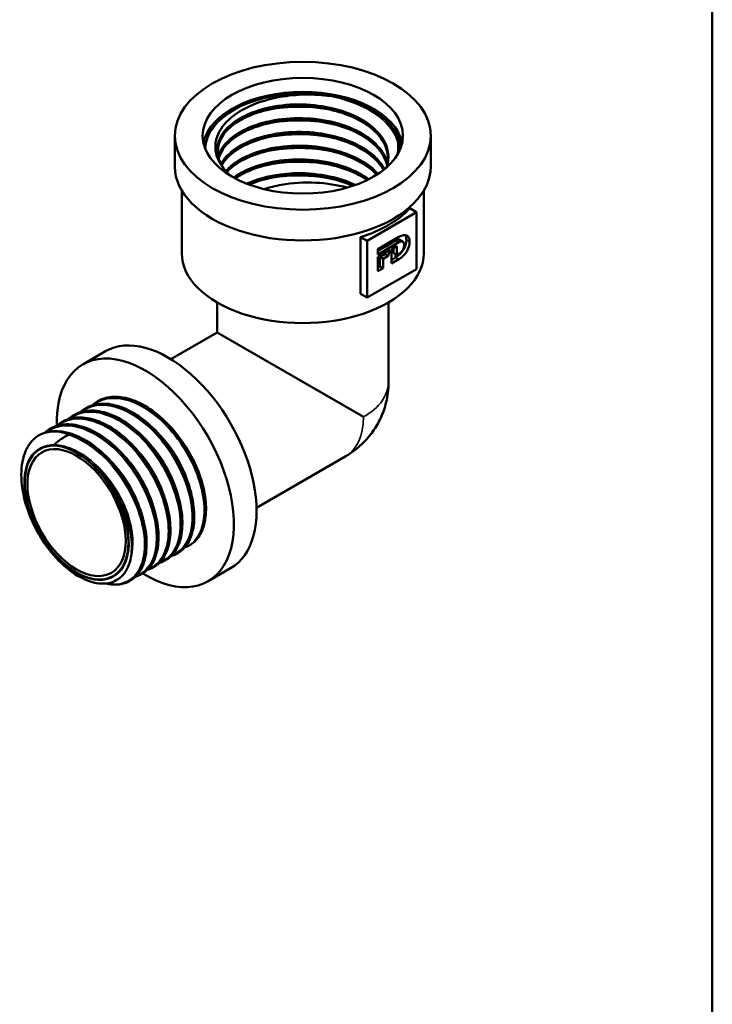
# Model space of a CAD drawing. Header units: millimetres. Extents: x -80 to 698, y -69 to 356.
# Tile 4 of 8: x 130 to 205, y 62 to 169. Entities that reach past the tile are written whole.
import ezdxf

# ---------------------------------------------------------------- set-up
doc = ezdxf.new("R2010")
doc.units = ezdxf.units.MM
for name, color, linetype, lineweight in [('Видимые тонкие (ГОСТ)', 7, 'Continuous', 35), ('Видимый контур (ГОСТ)', 7, 'Continuous', 50), ('Кромка (ГОСТ)', 7, 'Continuous', 50)]:
    doc.layers.add(name, color=color, linetype=linetype, lineweight=lineweight)

# ---------------------------------------------------------------- blocks, each defined once
blk = doc.blocks.new('Рамки ГОСТ_ граница 297x210')
at = {"layer": 'Кромка (ГОСТ)'}
blk.add_line((205, 5), (205, 292), dxfattribs=at)

msp = doc.modelspace()

# ---------------------------------------------------------------- linework, layer by layer
at = {"layer": 'Видимые тонкие (ГОСТ)'}
for p, q in [((171.202, 144.517), (170.848, 144.721)), ((172.358, 144.573), (172.004, 144.777)), ((171.181, 142.685), (170.828, 142.889))]:
    msp.add_line(p, q, dxfattribs=at)
for centre, major_axis, start_param, end_param in [((160.837, 129.469), (9.25, 0), 5.497679, 6.2831853), ((160.836, 129.468), (4.625, -8.011), 0, 0.7855063)]:
    msp.add_ellipse(centre, major_axis=major_axis, ratio=0.5773503, start_param=start_param, end_param=end_param, dxfattribs=at)
for points, knots in [([(163.514, 160.321), (166.024, 159.877), (168.262, 158.87), (169.651, 157.545), (170.369, 156.86), (170.856, 156.094), (171.095, 155.302)], [2.6157277, 2.6157277, 2.6157277, 2.6157277, 3.3625276, 3.3625276, 3.3625276, 3.7481596, 3.7481596, 3.7481596, 3.7481596]), ([(151.882, 153.112), (151.266, 154.378), (151.578, 155.778), (152.732, 156.917), (153.887, 158.056), (155.87, 158.92), (158.144, 159.258), (160.417, 159.596), (162.954, 159.404), (165.068, 158.717), (167.181, 158.031), (168.846, 156.858), (169.612, 155.5), (170.126, 154.588), (170.232, 153.6), (169.939, 152.655)], [0.5234325, 0.5234325, 0.5234325, 0.5234325, 1.2926013, 1.2926013, 1.2926013, 2.0614902, 2.0614902, 2.0614902, 2.8301052, 2.8301052, 2.8301052, 3.598452, 3.598452, 3.598452, 4.1143236, 4.1143236, 4.1143236, 4.1143236]), ([(156.412, 158.63), (157.615, 158.926), (158.923, 159.091), (160.249, 159.104), (161.722, 159.119), (163.209, 158.945), (164.585, 158.607)], [8.20105098, 8.20105098, 8.20105098, 8.20105098, 8.58303904, 8.58303904, 8.58303904, 9.00718383, 9.00718383, 9.00718383, 9.00718383]), ([(151.706, 153.828), (151.808, 154.157), (151.967, 154.481), (152.185, 154.792), (153.037, 156.008), (154.772, 157.02), (156.92, 157.538), (159.067, 158.056), (161.604, 158.073), (163.845, 157.568), (166.086, 157.064), (168.005, 156.044), (169.086, 154.767), (169.524, 154.25), (169.822, 153.692), (169.977, 153.121)], [7.2402031, 7.2402031, 7.2402031, 7.2402031, 7.4363703, 7.4363703, 7.4363703, 8.2032315, 8.2032315, 8.2032315, 8.9698654, 8.9698654, 8.9698654, 9.7362777, 9.7362777, 9.7362777, 10.0468335, 10.0468335, 10.0468335, 10.0468335]), ([(156.409, 157.152), (156.571, 157.192), (156.736, 157.229), (156.902, 157.264), (159.296, 157.769), (162.056, 157.734), (164.478, 157.155), (164.515, 157.146), (164.551, 157.137), (164.588, 157.128)], [14.48423629, 14.48423629, 14.48423629, 14.48423629, 14.53585689, 14.53585689, 14.53585689, 15.27907445, 15.27907445, 15.27907445, 15.29036914, 15.29036914, 15.29036914, 15.29036914]), ([(151.988, 152.996), (152.653, 154.153), (154.082, 155.169), (155.959, 155.783), (158.004, 156.453), (160.553, 156.636), (162.898, 156.266), (165.228, 155.899), (167.329, 154.989), (168.625, 153.769), (169.071, 153.349), (169.421, 152.894), (169.667, 152.419)], [13.6545857, 13.6545857, 13.6545857, 13.6545857, 14.3685593, 14.3685593, 14.3685593, 15.1467987, 15.1467987, 15.1467987, 15.9199115, 15.9199115, 15.9199115, 16.1863052, 16.1863052, 16.1863052, 16.1863052]), ([(156.411, 155.666), (158.024, 156.059), (159.827, 156.217), (161.602, 156.101), (162.623, 156.035), (163.631, 155.878), (164.585, 155.641)], [20.7674216, 20.7674216, 20.7674216, 20.7674216, 21.27922138, 21.27922138, 21.27922138, 21.57355444, 21.57355444, 21.57355444, 21.57355444]), ([(152.512, 152.228), (153.132, 152.921), (154.033, 153.536), (155.144, 153.999), (157.019, 154.78), (159.471, 155.122), (161.832, 154.914), (164.197, 154.706), (166.446, 153.949), (167.966, 152.832), (168.355, 152.547), (168.696, 152.238), (168.984, 151.913)], [20.0892244, 20.0892244, 20.0892244, 20.0892244, 20.5446733, 20.5446733, 20.5446733, 21.3133747, 21.3133747, 21.3133747, 22.0830295, 22.0830295, 22.0830295, 22.2800331, 22.2800331, 22.2800331, 22.2800331]), ([(156.411, 154.184), (157.018, 154.334), (157.653, 154.451), (158.304, 154.53), (160.372, 154.78), (162.597, 154.648), (164.587, 154.161)], [27.0506069, 27.0506069, 27.0506069, 27.0506069, 27.24375638, 27.24375638, 27.24375638, 27.85673975, 27.85673975, 27.85673975, 27.85673975]), ([(153.349, 151.511), (153.591, 151.694), (153.856, 151.867), (154.142, 152.028), (155.824, 152.98), (158.22, 153.525), (160.652, 153.491), (163.039, 153.458), (165.432, 152.867), (167.175, 151.864), (167.464, 151.697), (167.736, 151.519), (167.987, 151.332)], [26.5484685, 26.5484685, 26.5484685, 26.5484685, 26.6821158, 26.6821158, 26.6821158, 27.4689974, 27.4689974, 27.4689974, 28.2416352, 28.2416352, 28.2416352, 28.3701461, 28.3701461, 28.3701461, 28.3701461]), ([(156.409, 152.702), (158.376, 153.181), (160.63, 153.302), (162.763, 153.022), (163.385, 152.94), (163.996, 152.824), (164.586, 152.677)], [33.33379221, 33.33379221, 33.33379221, 33.33379221, 33.95782565, 33.95782565, 33.95782565, 34.13992506, 34.13992506, 34.13992506, 34.13992506]), ([(154.747, 150.853), (156.148, 151.506), (157.912, 151.918), (159.753, 151.996), (162.121, 152.096), (164.588, 151.643), (166.48, 150.744), (166.503, 150.734), (166.525, 150.723), (166.548, 150.712)], [33.0550515, 33.0550515, 33.0550515, 33.0550515, 33.654959, 33.654959, 33.654959, 34.4265939, 34.4265939, 34.4265939, 34.4357896, 34.4357896, 34.4357896, 34.4357896]), ([(156.412, 151.216), (157.391, 151.458), (158.439, 151.613), (159.512, 151.668), (161.22, 151.755), (162.979, 151.587), (164.586, 151.193)], [39.61697752, 39.61697752, 39.61697752, 39.61697752, 39.92799811, 39.92799811, 39.92799811, 40.42311037, 40.42311037, 40.42311037, 40.42311037]), ([(138.287, 126.989), (138.424, 127.095), (138.568, 127.19), (138.719, 127.273), (139.971, 127.96), (141.691, 127.808), (143.418, 126.865), (145.135, 125.928), (146.839, 124.224), (148.082, 122.224), (149.332, 120.212), (150.1, 117.925), (150.188, 116.002), (150.272, 114.159), (149.735, 112.67), (148.725, 111.921)], [33.6914971, 33.6914971, 33.6914971, 33.6914971, 33.784924, 33.784924, 33.784924, 34.5607826, 34.5607826, 34.5607826, 35.3315538, 35.3315538, 35.3315538, 36.1072034, 36.1072034, 36.1072034, 36.850422, 36.850422, 36.850422, 36.850422]), ([(135.723, 125.5), (136.198, 125.868), (136.757, 126.104), (137.379, 126.187), (138.854, 126.385), (140.664, 125.721), (142.334, 124.386), (144.003, 123.052), (145.512, 121.061), (146.466, 118.963), (147.42, 116.866), (147.81, 114.686), (147.545, 113.021), (147.307, 111.53), (146.547, 110.468), (145.453, 110.06)], [21.1251265, 21.1251265, 21.1251265, 21.1251265, 21.4495197, 21.4495197, 21.4495197, 22.2184279, 22.2184279, 22.2184279, 22.9868999, 22.9868999, 22.9868999, 23.7549589, 23.7549589, 23.7549589, 24.4422954, 24.4422954, 24.4422954, 24.4422954]), ([(137.006, 126.244), (137.312, 126.483), (137.655, 126.666), (138.029, 126.787), (139.4, 127.227), (141.173, 126.815), (142.879, 125.671), (144.582, 124.528), (146.199, 122.668), (147.304, 120.606), (148.408, 118.546), (148.989, 116.308), (148.904, 114.508), (148.819, 112.709), (148.071, 111.368), (146.877, 110.856), (146.831, 110.836), (146.785, 110.818), (146.738, 110.801)], [27.4083118, 27.4083118, 27.4083118, 27.4083118, 27.6184046, 27.6184046, 27.6184046, 28.3892785, 28.3892785, 28.3892785, 29.1591172, 29.1591172, 29.1591172, 29.9280147, 29.9280147, 29.9280147, 30.696064, 30.696064, 30.696064, 30.7254808, 30.7254808, 30.7254808, 30.7254808]), ([(134.438, 124.758), (135.081, 125.252), (135.878, 125.505), (136.767, 125.479), (138.339, 125.434), (140.181, 124.516), (141.805, 122.988), (143.427, 121.461), (144.812, 119.342), (145.595, 117.219), (146.377, 115.098), (146.55, 112.999), (146.08, 111.503), (145.738, 110.416), (145.06, 109.657), (144.167, 109.322)], [14.8419412, 14.8419412, 14.8419412, 14.8419412, 15.2797388, 15.2797388, 15.2797388, 16.0529839, 16.0529839, 16.0529839, 16.8256028, 16.8256028, 16.8256028, 17.59762, 17.59762, 17.59762, 18.1591101, 18.1591101, 18.1591101, 18.1591101]), ([(133.154, 124.019), (133.921, 124.605), (134.909, 124.846), (136.004, 124.694), (137.617, 124.469), (139.446, 123.392), (141.01, 121.762), (142.573, 120.133), (143.854, 117.97), (144.52, 115.868), (145.185, 113.766), (145.229, 111.749), (144.654, 110.371), (144.285, 109.488), (143.664, 108.875), (142.881, 108.584)], [8.5590542, 8.5590542, 8.5590542, 8.5590542, 9.0805612, 9.0805612, 9.0805612, 9.8486314, 9.8486314, 9.8486314, 10.6165034, 10.6165034, 10.6165034, 11.3841828, 11.3841828, 11.3841828, 11.8759604, 11.8759604, 11.8759604, 11.8759604]), ([(135.561, 123.767), (137.237, 123.266), (139.046, 121.931), (140.51, 120.133), (141.973, 118.335), (143.075, 116.096), (143.53, 114.033), (143.985, 111.97), (143.789, 110.107), (143.009, 108.958), (142.28, 107.882), (141.048, 107.444), (139.628, 107.743)], [2.9281726, 2.9281726, 2.9281726, 2.9281726, 3.6980363, 3.6980363, 3.6980363, 4.4676554, 4.4676554, 4.4676554, 5.2370358, 5.2370358, 5.2370358, 5.9567348, 5.9567348, 5.9567348, 5.9567348]), ([(143.784, 123.374), (144.603, 122.587), (145.355, 121.638), (145.965, 120.612), (146.623, 119.505), (147.11, 118.317), (147.39, 117.181)], [28.64091912, 28.64091912, 28.64091912, 28.64091912, 29.08902163, 29.08902163, 29.08902163, 29.57217852, 29.57217852, 29.57217852, 29.57217852]), ([(145.069, 124.118), (146.13, 123.093), (147.078, 121.793), (147.757, 120.418), (148.164, 119.594), (148.473, 118.747), (148.673, 117.927)], [34.92410443, 34.92410443, 34.92410443, 34.92410443, 35.50587004, 35.50587004, 35.50587004, 35.85486666, 35.85486666, 35.85486666, 35.85486666]), ([(134.042, 122.691), (135.454, 122.68), (137.127, 121.857), (138.59, 120.471), (140.052, 119.085), (141.287, 117.155), (141.951, 115.249), (142.584, 113.434), (142.692, 111.664), (142.268, 110.411)], [2.7000537, 2.7000537, 2.7000537, 2.7000537, 3.497271, 3.497271, 3.497271, 4.2942078, 4.2942078, 4.2942078, 5.0532135, 5.0532135, 5.0532135, 5.0532135]), ([(142.501, 122.633), (143.104, 122.055), (143.671, 121.389), (144.17, 120.667), (145.081, 119.348), (145.758, 117.852), (146.108, 116.439)], [22.35773381, 22.35773381, 22.35773381, 22.35773381, 22.68750529, 22.68750529, 22.68750529, 23.28899321, 23.28899321, 23.28899321, 23.28899321]), ([(136.425, 121.846), (137.969, 121.023), (139.505, 119.481), (140.601, 117.681), (141.492, 116.218), (142.083, 114.599), (142.282, 113.15)], [3.1388071, 3.1388071, 3.1388071, 3.1388071, 3.9383578, 3.9383578, 3.9383578, 4.5885006, 4.5885006, 4.5885006, 4.5885006]), ([(139.932, 121.156), (140.068, 121.026), (140.202, 120.891), (140.334, 120.751), (141.744, 119.262), (142.878, 117.284), (143.425, 115.397), (143.467, 115.25), (143.506, 115.104), (143.542, 114.958)], [9.79107395, 9.79107395, 9.79107395, 9.79107395, 9.86545613, 9.86545613, 9.86545613, 10.66038201, 10.66038201, 10.66038201, 10.72237267, 10.72237267, 10.72237267, 10.72237267]), ([(141.217, 121.893), (141.628, 121.5), (142.021, 121.067), (142.388, 120.601), (143.542, 119.133), (144.415, 117.358), (144.826, 115.697)], [16.0745485, 16.0745485, 16.0745485, 16.0745485, 16.29891033, 16.29891033, 16.29891033, 17.00580791, 17.00580791, 17.00580791, 17.00580791])]:
    msp.add_open_spline(points, degree=3, knots=knots, dxfattribs=at)
msp.add_open_spline([(168.258, 158.807), (169.337, 158.154), (170.17, 157.36), (170.7, 156.503)], degree=3, dxfattribs=at)
at = {"layer": 'Видимый контур (ГОСТ)'}
for p, q in [((147.037, 152.683), (147.037, 156.004)), ((174.637, 152.683), (174.637, 156.004)), ((147.787, 143.348), (147.787, 150.093)), ((173.887, 143.348), (173.887, 150.093)), ((173.105, 147.76), (167.771, 144.681)), ((172.376, 148.181), (173.105, 147.76)), ((173.105, 141.637), (173.105, 147.76)), ((167.076, 145.082), (167.076, 138.959)), ((167.076, 145.082), (167.771, 144.681)), ((167.771, 144.681), (167.771, 138.557)), ((168.937, 143.793), (171.193, 145.095)), ((171.202, 144.517), (168.937, 143.209)), ((170.836, 144.889), (170.836, 144.714)), ((170.848, 144.721), (170.836, 144.714)), ((171.629, 144.585), (171.275, 144.789)), ((168.937, 143.209), (168.937, 143.793)), ((169.222, 143.782), (168.937, 143.617)), ((168.937, 142.936), (170.219, 143.676)), ((169.222, 143.782), (169.222, 143.957)), ((170.219, 143.676), (170.027, 143.043)), ((170.397, 143.779), (170.969, 144.109)), ((170.397, 142.232), (170.397, 143.779)), ((170.632, 143.915), (170.632, 143.347)), ((170.969, 143.153), (170.632, 143.347)), ((170.969, 144.109), (170.969, 143.153)), ((170.969, 143.153), (171.202, 143.287)), ((168.937, 141.39), (168.937, 142.936)), ((169.222, 142.986), (169.156, 142.948)), ((169.509, 142.744), (169.156, 142.948)), ((169.156, 142.948), (169.156, 141.924)), ((169.222, 142.986), (169.222, 143.1)), ((170.027, 143.043), (169.509, 142.744)), ((169.509, 142.744), (169.509, 141.72)), ((170.027, 143.043), (169.702, 143.231)), ((171.181, 142.685), (170.397, 142.232)), ((170.836, 143.23), (170.836, 142.894)), ((167.771, 138.557), (173.105, 141.637)), ((169.156, 141.924), (168.937, 141.798)), ((169.509, 141.72), (168.937, 141.39)), ((169.509, 141.72), (169.156, 141.924)), ((151.587, 138.034), (151.587, 134.808)), ((167.076, 138.959), (167.771, 138.557)), ((170.087, 138.034), (170.087, 129.469)), ((151.587, 134.808), (146.599, 131.929)), ((167.377, 125.692), (151.587, 134.808)), ((139.557, 132.772), (137.115, 131.362)), ((138.725, 127.383), (138.713, 127.376)), ((137.441, 126.641), (137.429, 126.634)), ((136.156, 125.9), (136.144, 125.893)), ((133.588, 124.417), (133.576, 124.41)), ((134.872, 125.158), (134.86, 125.152)), ((165.461, 121.457), (155.849, 115.907)), ((147.333, 110.991), (147.321, 110.984)), ((144.764, 109.508), (144.752, 109.501)), ((146.048, 110.249), (146.036, 110.242)), ((153.057, 109.389), (150.615, 107.979)), ((143.48, 108.766), (143.468, 108.759)), ((142.196, 108.025), (142.184, 108.018))]:
    msp.add_line(p, q, dxfattribs=at)
for centre, major_axis in [((160.837, 156.004), (13.8, 0)), ((160.837, 156.004), (10.8, 0)), ((136.441, 115.383), (-3.952, 6.846)), ((136.441, 115.383), (-3.952, 6.846)), ((136.441, 115.384), (-3.75, 6.495))]:
    msp.add_ellipse(centre, major_axis=major_axis, ratio=0.5773503, dxfattribs=at)
for centre, major_axis, ratio, start_param, end_param in [((160.837, 154.499), (10.8, 0), 0.5773503, 0.1210127, 3.0205799), ((160.837, 154.499), (10.525, 0), 0.5773503, 0.0170297, 3.1245629), ((160.837, 154.499), (10.525, 0), 0.5773503, 0.0170297, 3.1245629), ((160.837, 152.683), (-13.8, 0), 0.5773503, 0, 3.1415927), ((160.837, 151.7), (-13.05, 0), 0.5773503, 2.0693151, 2.6557097), ((160.837, 149.555), (-13.05, 0), 0.5773503, 2.2686289, 2.4437601), ((160.837, 143.348), (-13.05, 0), 0.5773503, 0, 3.1415927), ((160.837, 149.726), (-8.412, -30.782), 0.3241281, 1.4473617, 1.4533091), ((160.837, 148.76), (-13.05, 0), 0.5773503, 2.2686289, 2.3176844), ((160.837, 147.735), (-13.05, 0), 0.5773503, 2.3929406, 2.4428683), ((146.307, 121.08), (6.75, -11.691), 0.5773503, 0, 3.1415927), ((143.865, 119.67), (6.75, -11.691), 0.5773503, 5.4671086, 10.2471459), ((136.441, 115.384), (-3.977, 6.888), 0.5773503, 5.9162795, 11.3680447), ((143.865, 119.67), (-4.625, 8.011), 0.5773503, 3.7017287, 3.7604759)]:
    msp.add_ellipse(centre, major_axis=major_axis, ratio=ratio, start_param=start_param, end_param=end_param, dxfattribs=at)
for points, knots in [([(151.882, 153.112), (151.496, 153.78), (151.343, 154.485), (151.509, 155.906), (151.838, 156.607), (152.951, 157.914), (153.734, 158.504), (155.665, 159.491), (156.802, 159.873), (158.903, 160.296), (159.811, 160.401), (161.663, 160.47), (162.599, 160.431), (163.514, 160.321)], [0, 0, 0, 0, 0.3656509, 0.3656509, 0.7395508, 0.7395508, 1.1216964, 1.1216964, 1.5120843, 1.5120843, 1.7878982, 1.7878982, 2.0677066, 2.0677066, 2.0677066, 2.0677066]), ([(163.514, 160.321), (163.986, 160.263), (164.757, 160.142), (166.615, 159.61), (167.496, 159.245), (168.258, 158.807)], [0, 0, 0, 0, 0.14464335, 0.14464335, 0.29956023, 0.29956023, 0.29956023, 0.29956023]), ([(170.01, 153.396), (170.074, 154.663), (169.4, 155.941), (168.121, 156.958), (166.692, 158.094), (164.524, 158.893), (162.203, 159.155), (159.868, 159.418), (157.406, 159.136), (155.487, 158.403), (153.579, 157.673), (152.23, 156.505), (151.807, 155.232), (151.691, 154.882), (151.645, 154.524), (151.666, 154.168)], [-3.9598872, -3.9598872, -3.9598872, -3.9598872, -3.2727304, -3.2727304, -3.2727304, -2.5055629, -2.5055629, -2.5055629, -1.7341415, -1.7341415, -1.7341415, -0.9666349, -0.9666349, -0.9666349, -0.7553062, -0.7553062, -0.7553062, -0.7553062]), ([(151.657, 154.313), (151.664, 155.532), (152.496, 156.747), (153.961, 157.647), (155.524, 158.606), (157.789, 159.195), (160.14, 159.238), (162.49, 159.28), (164.899, 158.775), (166.71, 157.844), (168.521, 156.913), (169.714, 155.566), (169.964, 154.153), (169.999, 153.96), (170.015, 153.766), (170.015, 153.572)], [7.0699524, 7.0699524, 7.0699524, 7.0699524, 7.7929049, 7.7929049, 7.7929049, 8.5634282, 8.5634282, 8.5634282, 9.3336822, 9.3336822, 9.3336822, 10.1036728, 10.1036728, 10.1036728, 10.2089239, 10.2089239, 10.2089239, 10.2089239]), ([(170.011, 153.746), (169.979, 154.345), (169.775, 154.949), (169.059, 156.066), (168.548, 156.593), (167.296, 157.509), (166.545, 157.911), (164.898, 158.553), (163.981, 158.801), (162.092, 159.118), (161.096, 159.19), (159.151, 159.153), (158.178, 159.043), (156.379, 158.66), (155.53, 158.381), (154.063, 157.699), (153.427, 157.286), (152.443, 156.387), (152.082, 155.891), (151.75, 155.081), (151.678, 154.769), (151.661, 154.458)], [0, 0, 0, 0, 0.3081317, 0.3081317, 0.6070994, 0.6070994, 0.8994966, 0.8994966, 1.1911696, 1.1911696, 1.4836534, 1.4836534, 1.776612, 1.776612, 2.0694376, 2.0694376, 2.3615132, 2.3615132, 2.6528593, 2.6528593, 2.8295966, 2.8295966, 2.8295966, 2.8295966]), ([(168.258, 158.807), (169.02, 158.37), (169.658, 157.864), (170.589, 156.794), (170.804, 156.349), (170.905, 156.077)], [0, 0, 0, 0, 0.32234316, 0.32234316, 0.62344817, 0.62344817, 0.62344817, 0.62344817]), ([(169.929, 152.841), (169.668, 153.97), (168.827, 155.053), (167.533, 155.899), (165.919, 156.952), (163.622, 157.625), (161.266, 157.749), (158.913, 157.873), (156.53, 157.45), (154.764, 156.611), (153.158, 155.848), (152.079, 154.75), (151.758, 153.584)], [-10.0750302, -10.0750302, -10.0750302, -10.0750302, -9.4568783, -9.4568783, -9.4568783, -8.6861719, -8.6861719, -8.6861719, -7.9165238, -7.9165238, -7.9165238, -7.2167391, -7.2167391, -7.2167391, -7.2167391]), ([(169.93, 152.83), (169.835, 153.239), (169.661, 153.645), (169.059, 154.583), (168.548, 155.11), (167.296, 156.026), (166.545, 156.428), (164.898, 157.07), (163.981, 157.318), (162.092, 157.635), (161.096, 157.707), (159.151, 157.67), (158.178, 157.56), (156.379, 157.177), (155.53, 156.899), (154.063, 156.216), (153.427, 155.803), (152.443, 154.904), (152.082, 154.408), (151.83, 153.794), (151.792, 153.684), (151.761, 153.572)], [0.0971019, 0.0971019, 0.0971019, 0.0971019, 0.3081317, 0.3081317, 0.6070994, 0.6070994, 0.8994966, 0.8994966, 1.1911696, 1.1911696, 1.4836534, 1.4836534, 1.776612, 1.776612, 2.0694376, 2.0694376, 2.3615132, 2.3615132, 2.6528593, 2.6528593, 2.7163881, 2.7163881, 2.7163881, 2.7163881]), ([(151.767, 153.576), (151.973, 154.324), (152.478, 155.046), (153.25, 155.666), (154.575, 156.728), (156.673, 157.475), (158.976, 157.69), (161.278, 157.905), (163.758, 157.584), (165.745, 156.798), (167.731, 156.012), (169.201, 154.769), (169.756, 153.39), (169.83, 153.207), (169.888, 153.021), (169.929, 152.835)], [13.5013228, 13.5013228, 13.5013228, 13.5013228, 13.9498797, 13.9498797, 13.9498797, 14.7184128, 14.7184128, 14.7184128, 15.4867234, 15.4867234, 15.4867234, 16.2548172, 16.2548172, 16.2548172, 16.3569417, 16.3569417, 16.3569417, 16.3569417]), ([(169.559, 152.329), (169.035, 153.289), (168.082, 154.168), (166.812, 154.839), (165.027, 155.784), (162.636, 156.308), (160.288, 156.288), (157.942, 156.267), (155.665, 155.703), (154.076, 154.764), (153.159, 154.222), (152.476, 153.56), (152.074, 152.847)], [-16.1779849, -16.1779849, -16.1779849, -16.1779849, -15.6313871, -15.6313871, -15.6313871, -14.8628071, -14.8628071, -14.8628071, -14.0946687, -14.0946687, -14.0946687, -13.6516336, -13.6516336, -13.6516336, -13.6516336]), ([(152.075, 152.841), (152.247, 153.149), (152.471, 153.447), (152.748, 153.73), (153.872, 154.879), (155.843, 155.756), (158.115, 156.102), (160.38, 156.447), (162.917, 156.259), (165.027, 155.573), (167.135, 154.888), (168.792, 153.713), (169.543, 152.355), (169.548, 152.345), (169.553, 152.336), (169.558, 152.327)], [19.9362659, 19.9362659, 19.9362659, 19.9362659, 20.1274734, 20.1274734, 20.1274734, 20.9047341, 20.9047341, 20.9047341, 21.6797397, 21.6797397, 21.6797397, 22.4540392, 22.4540392, 22.4540392, 22.4593295, 22.4593295, 22.4593295, 22.4593295]), ([(169.55, 152.32), (169.507, 152.397), (169.461, 152.474), (169.059, 153.1), (168.548, 153.627), (167.296, 154.543), (166.545, 154.945), (164.898, 155.587), (163.981, 155.835), (162.092, 156.152), (161.096, 156.224), (159.151, 156.187), (158.178, 156.077), (156.379, 155.694), (155.53, 155.416), (154.063, 154.733), (153.427, 154.32), (152.576, 153.544), (152.288, 153.191), (152.077, 152.83)], [0.2667421, 0.2667421, 0.2667421, 0.2667421, 0.3081317, 0.3081317, 0.6070994, 0.6070994, 0.8994966, 0.8994966, 1.1911696, 1.1911696, 1.4836534, 1.4836534, 1.776612, 1.776612, 2.0694376, 2.0694376, 2.3615132, 2.3615132, 2.5736748, 2.5736748, 2.5736748, 2.5736748]), ([(151.661, 154.167), (151.691, 153.619), (151.894, 153.064), (152.359, 152.405), (152.47, 152.267), (152.593, 152.131)], [0, 0, 0, 0, 0.31132606, 0.31132606, 0.39571607, 0.39571607, 0.39571607, 0.39571607]), ([(168.85, 151.826), (168.149, 152.587), (167.159, 153.255), (165.967, 153.756), (164.005, 154.579), (161.52, 154.941), (159.193, 154.757), (156.868, 154.574), (154.728, 153.849), (153.357, 152.798), (153.075, 152.582), (152.826, 152.352), (152.612, 152.113)], [-22.2684489, -22.2684489, -22.2684489, -22.2684489, -21.7987456, -21.7987456, -21.7987456, -21.0257836, -21.0257836, -21.0257836, -20.2534534, -20.2534534, -20.2534534, -20.0944532, -20.0944532, -20.0944532, -20.0944532]), ([(152.616, 152.106), (153.582, 153.167), (155.249, 154.024), (157.24, 154.458), (159.408, 154.93), (161.936, 154.895), (164.135, 154.346), (166.115, 153.851), (167.808, 152.944), (168.848, 151.823)], [26.379185, 26.379185, 26.379185, 26.379185, 27.0863927, 27.0863927, 27.0863927, 27.8564377, 27.8564377, 27.8564377, 28.5498393, 28.5498393, 28.5498393, 28.5498393]), ([(168.827, 151.809), (168.562, 152.09), (168.256, 152.358), (167.296, 153.06), (166.545, 153.462), (164.898, 154.104), (163.981, 154.352), (162.092, 154.669), (161.096, 154.741), (159.151, 154.704), (158.178, 154.594), (156.379, 154.211), (155.53, 153.933), (154.063, 153.25), (153.427, 152.838), (152.827, 152.29), (152.726, 152.19), (152.632, 152.088)], [0.4459188, 0.4459188, 0.4459188, 0.4459188, 0.6070994, 0.6070994, 0.8994966, 0.8994966, 1.1911696, 1.1911696, 1.4836534, 1.4836534, 1.776612, 1.776612, 2.0694376, 2.0694376, 2.3615132, 2.3615132, 2.4249226, 2.4249226, 2.4249226, 2.4249226]), ([(153.032, 151.694), (152.904, 151.81), (152.783, 151.928), (152.268, 152.474), (152.033, 152.851), (151.882, 153.112)], [0.2104858, 0.2104858, 0.2104858, 0.2104858, 0.28183574, 0.28183574, 0.53300483, 0.53300483, 0.53300483, 0.53300483]), ([(167.819, 151.247), (167.124, 151.746), (166.29, 152.177), (165.356, 152.509), (163.311, 153.237), (160.814, 153.488), (158.54, 153.209), (156.548, 152.964), (154.748, 152.317), (153.506, 151.425)], [-28.3541993, -28.3541993, -28.3541993, -28.3541993, -28.0037031, -28.0037031, -28.0037031, -27.2360255, -27.2360255, -27.2360255, -26.5639176, -26.5639176, -26.5639176, -26.5639176]), ([(153.523, 151.416), (154.264, 151.95), (155.196, 152.399), (156.259, 152.721), (158.313, 153.342), (160.835, 153.479), (163.129, 153.076), (164.939, 152.758), (166.592, 152.108), (167.811, 151.243)], [32.8491001, 32.8491001, 32.8491001, 32.8491001, 33.2500926, 33.2500926, 33.2500926, 34.0245534, 34.0245534, 34.0245534, 34.6354544, 34.6354544, 34.6354544, 34.6354544]), ([(167.774, 151.225), (167.183, 151.637), (166.484, 152.003), (164.898, 152.621), (163.981, 152.869), (162.092, 153.186), (161.096, 153.258), (159.151, 153.222), (158.178, 153.112), (156.379, 152.728), (155.53, 152.45), (154.341, 151.897), (153.924, 151.658), (153.555, 151.399)], [0.6289455, 0.6289455, 0.6289455, 0.6289455, 0.8994966, 0.8994966, 1.1911696, 1.1911696, 1.4836534, 1.4836534, 1.776612, 1.776612, 2.0694376, 2.0694376, 2.2506355, 2.2506355, 2.2506355, 2.2506355]), ([(166.318, 150.63), (165.682, 150.926), (164.987, 151.174), (164.249, 151.365), (162.063, 151.931), (159.537, 151.986), (157.358, 151.531), (156.493, 151.351), (155.686, 151.091), (154.968, 150.768)], [-34.4126193, -34.4126193, -34.4126193, -34.4126193, -34.1529974, -34.1529974, -34.1529974, -33.383516, -33.383516, -33.383516, -33.077814, -33.077814, -33.077814, -33.077814]), ([(154.981, 150.765), (155.162, 150.846), (155.349, 150.923), (155.542, 150.996), (157.475, 151.723), (159.95, 151.993), (162.286, 151.717), (163.735, 151.545), (165.121, 151.164), (166.301, 150.624)], [39.363395, 39.363395, 39.363395, 39.363395, 39.4405558, 39.4405558, 39.4405558, 40.2139093, 40.2139093, 40.2139093, 40.6934551, 40.6934551, 40.6934551, 40.6934551]), ([(166.234, 150.603), (166.067, 150.678), (165.895, 150.75), (164.898, 151.138), (163.981, 151.387), (162.092, 151.703), (161.096, 151.776), (159.151, 151.739), (158.178, 151.629), (156.481, 151.267), (155.723, 151.029), (155.05, 150.739)], [0.8376134, 0.8376134, 0.8376134, 0.8376134, 0.8994966, 0.8994966, 1.1911696, 1.1911696, 1.4836534, 1.4836534, 1.776612, 1.776612, 2.036216, 2.036216, 2.036216, 2.036216]), ([(165.619, 150.413), (164.558, 150.705), (163.416, 150.886), (160.991, 151.009), (159.728, 150.932), (157.88, 150.6), (157.256, 150.444), (156.668, 150.252)], [0.83067132, 0.83067132, 0.83067132, 0.83067132, 1.18394085, 1.18394085, 1.56206423, 1.56206423, 1.76569139, 1.76569139, 1.76569139, 1.76569139]), ([(170.087, 129.469), (170.087, 128.63), (169.979, 127.923), (169.674, 126.662), (169.473, 126.108), (168.997, 125.076), (168.721, 124.597), (168.065, 123.668), (167.685, 123.217), (166.746, 122.323), (166.187, 121.876), (165.461, 121.457)], [1.5707963, 1.5707963, 1.5707963, 1.5707963, 1.8849556, 1.8849556, 2.1991149, 2.1991149, 2.5132741, 2.5132741, 2.8274334, 2.8274334, 3.1415927, 3.1415927, 3.1415927, 3.1415927]), ([(138.561, 127.272), (139.217, 127.699), (140.011, 127.898), (140.885, 127.836), (142.482, 127.724), (144.331, 126.744), (145.945, 125.172), (147.567, 123.591), (148.933, 121.43), (149.684, 119.288), (150.318, 117.477), (150.514, 115.695), (150.241, 114.302)], [33.7392353, 33.7392353, 33.7392353, 33.7392353, 34.1600627, 34.1600627, 34.1600627, 34.9283969, 34.9283969, 34.9283969, 35.7007658, 35.7007658, 35.7007658, 36.3535776, 36.3535776, 36.3535776, 36.3535776]), ([(150.316, 114.694), (150.541, 116.41), (150.101, 118.628), (149.102, 120.738), (148.102, 122.848), (146.554, 124.827), (144.862, 126.131), (143.171, 127.434), (141.354, 128.048), (139.889, 127.798), (139.47, 127.726), (139.08, 127.584), (138.728, 127.378)], [-42.5780158, -42.5780158, -42.5780158, -42.5780158, -41.8101233, -41.8101233, -41.8101233, -41.0424728, -41.0424728, -41.0424728, -40.2750584, -40.2750584, -40.2750584, -40.0553063, -40.0553063, -40.0553063, -40.0553063]), ([(138.886, 127.47), (139.425, 127.743), (140.048, 127.878), (141.356, 127.854), (142.057, 127.7), (143.478, 127.126), (144.216, 126.694), (145.629, 125.609), (146.322, 124.943), (147.574, 123.467), (148.15, 122.64), (149.116, 120.93), (149.519, 120.028), (149.936, 118.776), (150.041, 118.408), (150.127, 118.046)], [0, 0, 0, 0, 0.291132, 0.291132, 0.5796974, 0.5796974, 0.874683, 0.874683, 1.170864, 1.170864, 1.4662759, 1.4662759, 1.7611651, 1.7611651, 1.8840955, 1.8840955, 1.8840955, 1.8840955]), ([(135.989, 125.796), (137.049, 126.481), (138.481, 126.545), (139.994, 125.962), (141.701, 125.304), (143.492, 123.831), (144.897, 121.947), (146.302, 120.065), (147.306, 117.794), (147.653, 115.755), (148, 113.718), (147.687, 111.936), (146.812, 110.897), (146.553, 110.589), (146.245, 110.347), (145.899, 110.174)], [21.1728647, 21.1728647, 21.1728647, 21.1728647, 21.8519364, 21.8519364, 21.8519364, 22.6184279, 22.6184279, 22.6184279, 23.3845121, 23.3845121, 23.3845121, 24.150212, 24.150212, 24.150212, 24.3774457, 24.3774457, 24.3774457, 24.3774457]), ([(146.044, 110.256), (146.588, 110.57), (147.03, 111.061), (147.33, 111.709), (147.958, 113.062), (147.96, 115.082), (147.323, 117.21), (146.687, 119.336), (145.418, 121.544), (143.85, 123.225), (142.282, 124.904), (140.432, 126.037), (138.788, 126.306), (137.805, 126.468), (136.903, 126.319), (136.16, 125.893)], [-30.6305284, -30.6305284, -30.6305284, -30.6305284, -30.2613106, -30.2613106, -30.2613106, -29.4901083, -29.4901083, -29.4901083, -28.7195244, -28.7195244, -28.7195244, -27.9495348, -27.9495348, -27.9495348, -27.4889357, -27.4889357, -27.4889357, -27.4889357]), ([(136.318, 125.987), (136.857, 126.26), (137.48, 126.395), (138.788, 126.371), (139.489, 126.217), (140.91, 125.643), (141.648, 125.211), (143.061, 124.127), (143.754, 123.46), (145.006, 121.984), (145.581, 121.157), (146.547, 119.448), (146.951, 118.545), (147.54, 116.778), (147.733, 115.891), (147.889, 114.242), (147.853, 113.459), (147.558, 112.094), (147.294, 111.494), (146.714, 110.749), (146.462, 110.514), (146.179, 110.33)], [0, 0, 0, 0, 0.291132, 0.291132, 0.5796974, 0.5796974, 0.874683, 0.874683, 1.170864, 1.170864, 1.4662759, 1.4662759, 1.7611651, 1.7611651, 2.0561572, 2.0561572, 2.3518875, 2.3518875, 2.648295, 2.648295, 2.8241949, 2.8241949, 2.8241949, 2.8241949]), ([(137.275, 126.533), (138.134, 127.088), (139.233, 127.247), (140.427, 126.968), (142.093, 126.578), (143.929, 125.339), (145.45, 123.595), (146.97, 121.853), (148.16, 119.626), (148.713, 117.525), (149.266, 115.427), (149.177, 113.477), (148.485, 112.21), (148.166, 111.625), (147.719, 111.189), (147.182, 110.918)], [27.45605, 27.45605, 27.45605, 27.45605, 28.0062708, 28.0062708, 28.0062708, 28.7740524, 28.7740524, 28.7740524, 29.5409111, 29.5409111, 29.5409111, 30.3069389, 30.3069389, 30.3069389, 30.660631, 30.660631, 30.660631, 30.660631]), ([(147.329, 110.997), (148.023, 111.401), (148.549, 112.097), (148.834, 113.027), (149.296, 114.535), (149.119, 116.64), (148.335, 118.766), (147.552, 120.892), (146.171, 123.014), (144.552, 124.554), (142.932, 126.093), (141.091, 127.031), (139.51, 127.108), (138.744, 127.145), (138.043, 126.979), (137.445, 126.633)], [-36.9137137, -36.9137137, -36.9137137, -36.9137137, -36.4413268, -36.4413268, -36.4413268, -35.6752084, -35.6752084, -35.6752084, -34.909286, -34.909286, -34.909286, -34.1435539, -34.1435539, -34.1435539, -33.772121, -33.772121, -33.772121, -33.772121]), ([(137.602, 126.729), (138.141, 127.002), (138.764, 127.136), (140.072, 127.113), (140.773, 126.958), (142.194, 126.384), (142.932, 125.952), (144.345, 124.868), (145.038, 124.202), (146.29, 122.726), (146.865, 121.898), (147.832, 120.189), (148.235, 119.286), (148.593, 118.211), (148.652, 118.019), (148.734, 117.733), (148.759, 117.638), (148.858, 117.257), (148.921, 116.973), (149.126, 115.847), (149.172, 115.026), (149.04, 113.548), (148.856, 112.874), (148.293, 111.795), (147.916, 111.366), (147.464, 111.071)], [0, 0, 0, 0, 0.291132, 0.291132, 0.5796974, 0.5796974, 0.874683, 0.874683, 1.170864, 1.170864, 1.4662759, 1.4662759, 1.7611651, 1.7611651, 1.8252156, 1.8252156, 1.8573145, 1.8573145, 1.9537268, 1.9537268, 2.2462161, 2.2462161, 2.5426366, 2.5426366, 2.8245735, 2.8245735, 2.8245735, 2.8245735]), ([(134.704, 125.055), (134.769, 125.098), (134.835, 125.138), (134.903, 125.176), (136.155, 125.874), (137.875, 125.736), (139.609, 124.806), (141.342, 123.876), (143.068, 122.168), (144.333, 120.155), (145.596, 118.144), (146.384, 115.851), (146.496, 113.91), (146.608, 111.97), (146.045, 110.403), (144.974, 109.643), (144.86, 109.562), (144.741, 109.491), (144.617, 109.429)], [14.8896794, 14.8896794, 14.8896794, 14.8896794, 14.931371, 14.931371, 14.931371, 15.7025733, 15.7025733, 15.7025733, 16.4731573, 16.4731573, 16.4731573, 17.243147, 17.243147, 17.243147, 18.0125665, 18.0125665, 18.0125665, 18.0942604, 18.0942604, 18.0942604, 18.0942604]), ([(144.762, 109.513), (145.116, 109.715), (145.426, 109.993), (145.681, 110.342), (146.497, 111.461), (146.734, 113.307), (146.315, 115.372), (145.896, 117.437), (144.826, 119.697), (143.378, 121.534), (141.932, 123.371), (140.125, 124.765), (138.43, 125.332), (137.098, 125.778), (135.846, 125.709), (134.874, 125.155)], [-24.3473431, -24.3473431, -24.3473431, -24.3473431, -24.1076673, -24.1076673, -24.1076673, -23.3407458, -23.3407458, -23.3407458, -22.5742544, -22.5742544, -22.5742544, -21.8081702, -21.8081702, -21.8081702, -21.2057504, -21.2057504, -21.2057504, -21.2057504]), ([(135.033, 125.246), (135.573, 125.519), (136.195, 125.653), (137.504, 125.63), (138.205, 125.475), (139.625, 124.902), (140.363, 124.469), (141.777, 123.385), (142.469, 122.719), (143.722, 121.243), (144.297, 120.415), (145.263, 118.706), (145.666, 117.804), (146.255, 116.036), (146.449, 115.15), (146.605, 113.501), (146.569, 112.718), (146.274, 111.353), (146.01, 110.753), (145.43, 110.007), (145.177, 109.772), (144.895, 109.588)], [0, 0, 0, 0, 0.291132, 0.291132, 0.5796974, 0.5796974, 0.874683, 0.874683, 1.170864, 1.170864, 1.4662759, 1.4662759, 1.7611651, 1.7611651, 2.0561572, 2.0561572, 2.3518875, 2.3518875, 2.648295, 2.648295, 2.8241949, 2.8241949, 2.8241949, 2.8241949]), ([(132.954, 123.966), (133.536, 124.158), (134.193, 124.207), (135.552, 124.017), (136.271, 123.778), (137.706, 123.044), (138.439, 122.536), (139.819, 121.32), (140.484, 120.597), (141.662, 119.034), (142.191, 118.175), (143.053, 116.43), (143.397, 115.523), (143.861, 113.772), (143.987, 112.908), (144.009, 111.327), (143.905, 110.591), (143.477, 109.34), (143.148, 108.808), (142.601, 108.301), (142.468, 108.197), (142.327, 108.105)], [0, 0, 0, 0, 0.2922464, 0.2922464, 0.5828505, 0.5828505, 0.8786725, 0.8786725, 1.1746676, 1.1746676, 1.4698664, 1.4698664, 1.7647172, 1.7647172, 2.0598681, 2.0598681, 2.355891, 2.355891, 2.6520094, 2.6520094, 2.7397762, 2.7397762, 2.7397762, 2.7397762]), ([(142.196, 108.025), (143.297, 108.663), (143.945, 110.075), (143.954, 111.894), (143.964, 113.761), (143.3, 116.034), (142.129, 118.09), (140.952, 120.156), (139.275, 121.978), (137.542, 123.048), (136.078, 123.952), (134.585, 124.319), (133.355, 124.07)], [-11.7809725, -11.7809725, -11.7809725, -11.7809725, -11.0326229, -11.0326229, -11.0326229, -10.2642893, -10.2642893, -10.2642893, -9.4919218, -9.4919218, -9.4919218, -8.8392119, -8.8392119, -8.8392119, -8.8392119]), ([(133.422, 124.312), (133.646, 124.46), (133.888, 124.581), (134.145, 124.671), (135.503, 125.151), (137.271, 124.782), (138.986, 123.674), (140.701, 122.565), (142.344, 120.73), (143.488, 118.67), (144.631, 116.611), (145.262, 114.352), (145.225, 112.509), (145.188, 110.674), (144.489, 109.275), (143.333, 108.686)], [8.6064941, 8.6064941, 8.6064941, 8.6064941, 8.7513508, 8.7513508, 8.7513508, 9.5174692, 9.5174692, 9.5174692, 10.2833916, 10.2833916, 10.2833916, 11.0491237, 11.0491237, 11.0491237, 11.8110751, 11.8110751, 11.8110751, 11.8110751]), ([(143.479, 108.768), (143.64, 108.86), (143.792, 108.967), (143.933, 109.091), (144.93, 109.964), (145.396, 111.623), (145.189, 113.61), (144.982, 115.593), (144.107, 117.88), (142.786, 119.844), (141.466, 121.805), (139.716, 123.42), (137.995, 124.245), (136.358, 125.03), (134.763, 125.091), (133.588, 124.417)], [-18.0641578, -18.0641578, -18.0641578, -18.0641578, -17.9552099, -17.9552099, -17.9552099, -17.1864124, -17.1864124, -17.1864124, -16.4186309, -16.4186309, -16.4186309, -15.6517724, -15.6517724, -15.6517724, -14.9225651, -14.9225651, -14.9225651, -14.9225651]), ([(133.68, 124.116), (135.18, 124.282), (137.009, 123.582), (138.687, 122.212), (140.365, 120.843), (141.873, 118.82), (142.818, 116.7), (143.762, 114.581), (144.133, 112.388), (143.844, 110.724), (143.614, 109.4), (142.97, 108.423), (142.047, 107.948)], [2.6146615, 2.6146615, 2.6146615, 2.6146615, 3.382554, 3.382554, 3.382554, 4.1502046, 4.1502046, 4.1502046, 4.917619, 4.917619, 4.917619, 5.5278898, 5.5278898, 5.5278898, 5.5278898]), ([(133.749, 124.504), (134.288, 124.778), (134.911, 124.912), (136.219, 124.889), (136.92, 124.734), (138.341, 124.16), (139.079, 123.728), (140.493, 122.644), (141.185, 121.977), (142.438, 120.501), (143.013, 119.674), (143.979, 117.965), (144.382, 117.062), (144.971, 115.295), (145.164, 114.408), (145.321, 112.759), (145.285, 111.977), (144.99, 110.611), (144.726, 110.011), (144.146, 109.266), (143.893, 109.031), (143.611, 108.847)], [0, 0, 0, 0, 0.291132, 0.291132, 0.5796974, 0.5796974, 0.874683, 0.874683, 1.170864, 1.170864, 1.4662759, 1.4662759, 1.7611651, 1.7611651, 2.0561572, 2.0561572, 2.3518875, 2.3518875, 2.648295, 2.648295, 2.8241949, 2.8241949, 2.8241949, 2.8241949]), ([(130.76, 121.493), (130.972, 122.191), (131.303, 122.771), (132.183, 123.658), (132.731, 123.951), (133.355, 124.07)], [-0.62591215, -0.62591215, -0.62591215, -0.62591215, -0.31733566, -0.31733566, 0, 0, 0, 0]), ([(133.68, 124.116), (134.133, 124.157), (134.554, 124.107), (135.189, 123.958), (135.409, 123.874), (135.522, 123.813), (135.543, 123.801), (135.559, 123.787), (135.562, 123.784), (135.565, 123.78), (135.566, 123.779), (135.566, 123.776), (135.566, 123.776), (135.567, 123.774), (135.566, 123.774), (135.566, 123.772), (135.566, 123.772), (135.565, 123.77), (135.565, 123.77), (135.563, 123.768), (135.562, 123.767), (135.561, 123.767)], [-0.088025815, -0.088025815, -0.088025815, -0.088025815, -0.044340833, -0.044340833, -0.008838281, -0.008838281, -0.003238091, -0.003238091, -0.00191884, -0.00191884, -0.001434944, -0.001434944, -0.001184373, -0.001184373, -0.000996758, -0.000996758, -0.00079862, -0.00079862, -0.000511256, -0.000511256, 0, 0, 0, 0]), ([(135.561, 123.767), (135.276, 123.632), (135.003, 123.472), (134.497, 123.111), (134.262, 122.912), (134.042, 122.691)], [-0.23729183, -0.23729183, -0.23729183, -0.23729183, -0.11593047, -0.11593047, 0, 0, 0, 0]), ([(134.042, 122.691), (134.041, 122.69), (134.04, 122.69), (134.039, 122.688), (134.039, 122.687), (134.038, 122.686), (134.038, 122.685), (134.038, 122.683), (134.038, 122.683), (134.038, 122.681), (134.038, 122.68), (134.039, 122.678), (134.04, 122.677), (134.043, 122.673), (134.047, 122.67), (134.067, 122.659), (134.094, 122.651), (134.134, 122.642), (134.145, 122.639), (134.155, 122.637)], [-0.439182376, -0.439182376, -0.439182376, -0.439182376, -0.436200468, -0.436200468, -0.43368948, -0.43368948, -0.431922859, -0.431922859, -0.43014009, -0.43014009, -0.427694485, -0.427694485, -0.423487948, -0.423487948, -0.411089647, -0.411089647, -0.364546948, -0.364546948, -0.350330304, -0.350330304, -0.350330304, -0.350330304]), ([(136.425, 121.846), (135.853, 122.175), (135.288, 122.404), (134.522, 122.586), (134.327, 122.618), (134.155, 122.637)], [0, 0, 0, 0, 0.24277208, 0.24277208, 0.33779531, 0.33779531, 0.33779531, 0.33779531]), ([(139.673, 118.908), (140.099, 118.363), (140.488, 117.778), (141.176, 116.552), (141.471, 115.916), (142.068, 114.312), (142.292, 113.355), (142.451, 111.551), (142.381, 110.724), (141.951, 109.313), (141.591, 108.746), (140.627, 107.954), (140.028, 107.741), (138.667, 107.707), (137.915, 107.89), (136.359, 108.64), (135.568, 109.203), (134.052, 110.644), (133.343, 111.512), (132.103, 113.444), (131.588, 114.492), (130.824, 116.636), (130.587, 117.71), (130.43, 119.747), (130.516, 120.687), (130.76, 121.493)], [-3.8055684, -3.8055684, -3.8055684, -3.8055684, -3.5947858, -3.5947858, -3.3821198, -3.3821198, -3.0617195, -3.0617195, -2.7373398, -2.7373398, -2.4089712, -2.4089712, -2.0766147, -2.0766147, -1.7402833, -1.7402833, -1.4000006, -1.4000006, -1.055798, -1.055798, -0.7077102, -0.7077102, -0.3557694, -0.3557694, 0, 0, 0, 0]), ([(138.698, 120.029), (138.525, 120.207), (138.33, 120.399), (137.563, 121.098), (136.997, 121.518), (136.425, 121.846)], [0.06879365, 0.06879365, 0.06879365, 0.06879365, 0.12210461, 0.12210461, 0.25840637, 0.25840637, 0.25840637, 0.25840637]), ([(150.128, 118.046), (150.211, 117.696), (150.295, 117.263), (150.427, 116.035), (150.416, 115.331), (150.316, 114.694)], [0.04583819, 0.04583819, 0.04583819, 0.04583819, 0.12579456, 0.12579456, 0.24853805, 0.24853805, 0.24853805, 0.24853805]), ([(150.241, 114.302), (150.104, 113.694), (149.879, 113.163), (149.262, 112.286), (148.934, 112.043), (148.725, 111.921)], [0.02427451, 0.02427451, 0.02427451, 0.02427451, 0.28327525, 0.28327525, 0.54885114, 0.54885114, 0.54885114, 0.54885114]), ([(142.049, 107.945), (141.556, 107.695), (140.981, 107.583), (140.111, 107.629), (139.839, 107.67), (139.563, 107.736)], [0, 0, 0, 0, 0.28840028, 0.28840028, 0.41279371, 0.41279371, 0.41279371, 0.41279371])]:
    msp.add_open_spline(points, degree=3, knots=knots, dxfattribs=at)
for points in [[(170.905, 156.077), (171.168, 155.37), (171.209, 154.643), (171.021, 153.93)], [(169.862, 152.579), (169.946, 152.85), (169.997, 153.124), (170.011, 153.396)], [(171.193, 145.095), (171.93, 145.521), (172.358, 145.273), (172.358, 144.573)], [(172.004, 144.777), (172.004, 144.086), (171.574, 143.324), (170.836, 142.894)], [(171.275, 144.789), (171.175, 144.846), (171.028, 144.824), (170.848, 144.721)], [(172.358, 144.573), (172.358, 143.879), (171.924, 143.114), (171.181, 142.685)], [(171.771, 144.231), (171.771, 144.615), (171.544, 144.714), (171.202, 144.517)], [(171.877, 145.302), (171.96, 145.178), (172.004, 145.001), (172.004, 144.777)], [(171.202, 143.287), (171.544, 143.485), (171.771, 143.837), (171.771, 144.231)], [(170.836, 142.894), (170.833, 142.892), (170.831, 142.89), (170.828, 142.889)], [(136.831, 126.198), (136.97, 126.324), (137.118, 126.437), (137.272, 126.538)], [(138.115, 126.939), (138.254, 127.065), (138.402, 127.179), (138.556, 127.28)], [(135.547, 125.456), (135.686, 125.582), (135.833, 125.696), (135.988, 125.797)], [(132.98, 123.974), (133.118, 124.1), (133.265, 124.213), (133.42, 124.314)], [(134.263, 124.715), (134.402, 124.841), (134.549, 124.955), (134.704, 125.055)], [(133.355, 124.07), (133.461, 124.09), (133.57, 124.105), (133.68, 124.116)], [(138.698, 120.029), (139.036, 119.681), (139.362, 119.306), (139.673, 118.908)], [(148.725, 111.921), (148.534, 111.81), (148.331, 111.719), (148.118, 111.651)], [(147.185, 110.91), (147.013, 110.823), (146.829, 110.752), (146.638, 110.699)], [(144.617, 109.428), (144.444, 109.34), (144.261, 109.269), (144.07, 109.216)], [(145.901, 110.169), (145.728, 110.081), (145.545, 110.011), (145.354, 109.957)], [(143.333, 108.686), (143.16, 108.599), (142.977, 108.528), (142.786, 108.474)]]:
    msp.add_open_spline(points, degree=3, dxfattribs=at)

# ---------------------------------------------------------------- block references
msp.add_blockref('Рамки ГОСТ_ граница 297x210', (0, 0))

doc.saveas('drawing.dxf')
